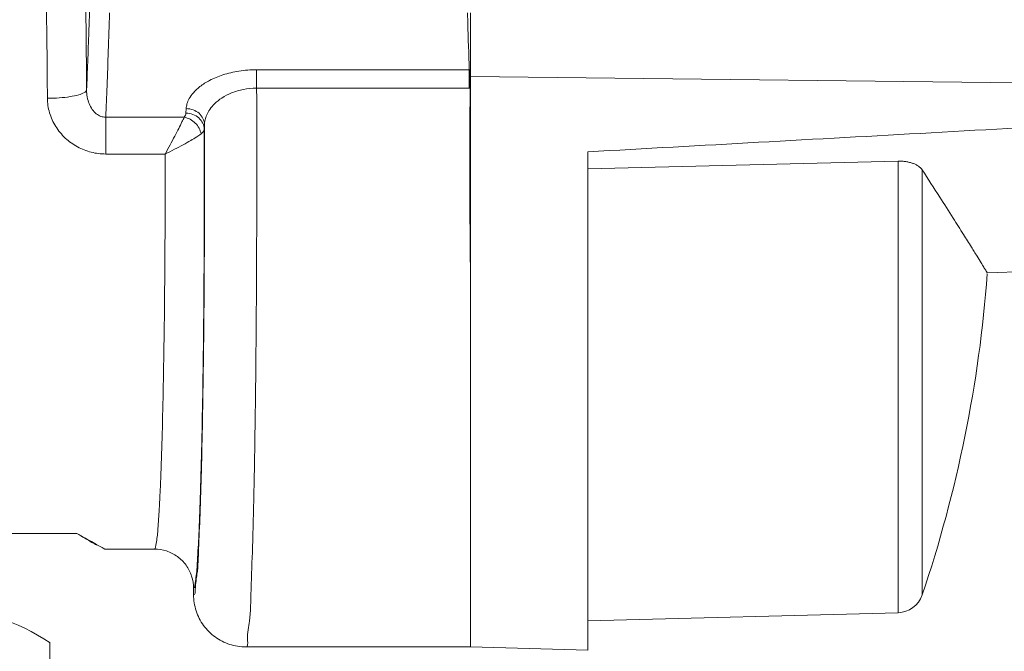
# Model space of a CAD drawing. Header units: millimetres. Extents: x -15538 to -14053, y -265397 to -264347.
# Tile 11 of 35: x -14460.09 to -14456.32, y -264933.28 to -264930.86. Entities that reach past the tile are written whole.
import ezdxf

# ---------------------------------------------------------------- set-up
doc = ezdxf.new("R2010")
doc.units = ezdxf.units.MM
doc.linetypes.add('ACAD_ISO08W100', pattern=[36, 24, -3, 6, -3])
doc.layers.get('0').update_dxf_attribs({"color": 20, "lineweight": 35})
doc.layers.add('-- CO_rury', color=51, linetype='Continuous', lineweight=9)

# ---------------------------------------------------------------- blocks, each defined once
blk = doc.blocks.new('A$C086D61CF')
at = {"color": 11}
for p, q in [((0.1279, 1.6502), (1.5003, 1.6502)), ((0, 1.2377), (0, -1.2377)), ((1.6281, 1.2377), (1.6281, -1.2377)), ((0.1279, -1.6502), (1.5003, -1.6502))]:
    blk.add_line(p, q, dxfattribs=at)
at = {"color": 2, "lineweight": 0}
for p, q in [((2.5162, 1.2384), (1.6281, 1.2384)), ((2.5162, 0.9361), (2.5162, 1.2384)), ((2.9841, 0.9361), (2.5162, 0.9361)), ((2.5162, 0.9361), (2.5162, 0)), ((2.9841, 0.9361), (2.9841, -0.9361)), ((0.1279, 0.8251), (1.5003, 0.8251)), ((2.5162, -0.9361), (2.5162, 0)), ((0.1279, -0.8251), (1.5003, -0.8251)), ((2.9841, -0.9361), (2.5162, -0.9361)), ((2.5162, -0.9361), (2.5162, -1.2384)), ((2.5162, -1.2384), (1.6281, -1.2384))]:
    blk.add_line(p, q, dxfattribs=at)
at = {"color": 11}
for centre, start, end in [((0.7295, 1.2377), 145.5615, 214.4385), ((0.8986, 1.2377), 325.5614, 34.4386), ((0.7295, -1.2377), 145.5615, 214.4385), ((0.8986, -1.2377), 325.5615, 34.4385)]:
    blk.add_arc(centre, 0.7295, start, end, dxfattribs=at)
at = {"color": 2, "lineweight": 0}
for centre, start, end in [((2.7262, 0), 162.383, 197.617), ((-1.0981, 0), 342.383, 17.617)]:
    blk.add_arc(centre, 2.7262, start, end, dxfattribs=at)
blk = doc.blocks.new('-- CIEPŁOMIERZ ECHO II_15')
at = {"color": 50}
for points in [[(2.1393, 5.695), (2.1393, 5.695), (2.1234, 5.2396), (2.1234, 5.2396)], [(2.8762, 3.26), (2.8762, 3.26), (2.8476, 5.695), (2.8476, 5.695)], [(2.1197, 5.2396), (1.7006, 5.2085), (1.2872, 5.1247), (0.8891, 4.9902)], [(0.8891, 4.9902), (0.8493, 4.9767), (0.8222, 4.9399), (0.8211, 4.898)], [(0.8891, 4.9902), (0.8891, 4.9902), (2.5184, 4.9902), (2.5184, 4.9902)], [(0.8211, 4.898), (0.8211, 4.898), (0.79, 3.71), (0.79, 3.71)], [(0.8211, 4.898), (0.8211, 4.898), (2.5518, 4.898), (2.5518, 4.898)], [(2.5222, 3.71), (2.5222, 3.71), (2.5518, 4.898), (2.5518, 4.898)], [(0.6782, 3.71), (0.6782, 3.71), (0.7789, 3.71), (0.7789, 3.71)], [(0.69, 3.26), (0.69, 3.26), (0.6782, 3.71), (0.6782, 3.71)], [(0.7789, 3.71), (0.7789, 3.71), (0.815, 3.71), (0.815, 3.71)], [(0.815, 3.71), (0.815, 3.71), (2.5222, 3.71), (2.5222, 3.71)], [(2.5222, 3.71), (2.5222, 3.71), (2.5877, 3.71), (2.5877, 3.71)], [(0.6901, 3.26), (0.6901, 3.26), (0.69, 3.26), (0.69, 3.26)], [(0.69, 3.26), (0.69, 3.26), (0.69, 2.4001), (0.69, 2.4001)], [(0.8646, 3.26), (0.8646, 3.26), (0.6901, 3.26), (0.6901, 3.26)], [(0.87, 3.26), (0.87, 3.26), (0.6901, 3.26), (0.6901, 3.26)], [(0.87, 3.26), (0.87, 3.26), (0.8646, 3.26), (0.8646, 3.26)], [(1.185, 3.26), (1.185, 3.26), (0.87, 3.26), (0.87, 3.26)], [(0.8755, 3.26), (0.8755, 3.26), (0.87, 3.26), (0.87, 3.26)], [(1.185, 3.26), (1.185, 3.26), (0.8755, 3.26), (0.8755, 3.26)], [(1.2101, 3.26), (1.2101, 3.26), (1.185, 3.26), (1.185, 3.26)], [(1.2131, 3.26), (1.2131, 3.26), (1.185, 3.26), (1.185, 3.26)], [(2.1086, 3.26), (2.1086, 3.26), (1.2101, 3.26), (1.2101, 3.26)], [(2.1086, 3.26), (2.1086, 3.26), (1.2131, 3.26), (1.2131, 3.26)], [(2.1422, 3.26), (2.1422, 3.26), (2.1086, 3.26), (2.1086, 3.26)], [(2.1422, 3.26), (2.1422, 3.26), (2.1086, 3.26), (2.1086, 3.26)], [(2.1626, 3.26), (2.1626, 3.26), (2.1422, 3.26), (2.1422, 3.26)], [(2.1626, 3.26), (2.1626, 3.26), (2.1422, 3.26), (2.1422, 3.26)], [(2.4765, 3.26), (2.4765, 3.26), (2.1626, 3.26), (2.1626, 3.26)], [(2.7934, 3.26), (2.7934, 3.26), (2.1626, 3.26), (2.1626, 3.26)], [(2.49, 3.26), (2.49, 3.26), (2.4765, 3.26), (2.4765, 3.26)], [(2.7934, 3.26), (2.7934, 3.26), (2.49, 3.26), (2.49, 3.26)], [(2.8315, 3.26), (2.8315, 3.26), (2.7934, 3.26), (2.7934, 3.26)], [(2.8315, 3.26), (2.8315, 3.26), (2.7934, 3.26), (2.7934, 3.26)], [(2.8762, 3.26), (2.8762, 3.26), (2.8315, 3.26), (2.8315, 3.26)], [(2.8449, 3.26), (2.8449, 3.26), (2.8315, 3.26), (2.8315, 3.26)], [(2.8315, 3.2588), (2.8315, 3.2588), (2.8494, 3.2586), (2.8494, 3.2586)], [(2.8315, 3.2588), (2.8315, 3.2588), (2.8315, 3.2559), (2.8315, 3.2559)], [(2.8315, 3.2559), (2.8315, 3.2559), (2.8315, 2.4412), (2.8315, 2.4412)], [(2.8315, 3.2559), (2.8315, 3.2559), (2.8404, 3.2559), (2.8404, 3.2559)], [(2.8404, 3.2559), (2.8404, 3.2559), (2.8494, 3.2559), (2.8494, 3.2559)], [(2.8626, 3.26), (2.8626, 3.26), (2.8449, 3.26), (2.8449, 3.26)], [(2.8494, 3.2559), (2.8494, 3.2559), (2.8583, 3.2559), (2.8583, 3.2559)], [(2.8583, 3.2559), (2.8583, 3.2559), (2.8752, 3.2559), (2.8752, 3.2559)], [(2.8712, 3.26), (2.8712, 3.26), (2.8626, 3.26), (2.8626, 3.26)], [(2.8903, 3.26), (2.8903, 3.26), (2.8712, 3.26), (2.8712, 3.26)], [(2.8752, 3.2559), (2.8752, 3.2559), (2.8967, 3.2559), (2.8967, 3.2559)], [(2.8762, 3.26), (2.8762, 3.26), (2.9024, 3.26), (2.9024, 3.26)], [(2.9023, 3.26), (2.9023, 3.26), (2.8903, 3.26), (2.8903, 3.26)], [(2.8967, 3.2581), (2.8967, 3.2581), (2.9023, 3.258), (2.9023, 3.258)], [(2.8967, 3.2559), (2.8967, 3.2559), (2.9023, 3.2559), (2.9023, 3.2559)], [(3.0815, 3.26), (3.0815, 3.26), (2.9023, 3.26), (2.9023, 3.26)], [(2.9023, 3.26), (2.9023, 3.2593), (2.9023, 3.2587), (2.9023, 3.258)], [(2.9023, 3.258), (2.9023, 3.2573), (2.9023, 3.2566), (2.9023, 3.2559)], [(2.9023, 3.2559), (2.9023, 3.2559), (2.9023, 2.4412), (2.9023, 2.4412)], [(2.9023, 3.2559), (2.962, 3.2538), (3.0217, 3.2519), (3.0814, 3.2501)], [(2.9024, 3.26), (2.9024, 3.26), (2.9291, 3.26), (2.9291, 3.26)], [(2.9291, 3.26), (2.9291, 3.26), (3.1009, 3.26), (3.1009, 3.26)], [(3.0814, 3.2501), (3.0814, 3.2501), (3.1197, 3.249), (3.1197, 3.249)], [(3.12, 3.26), (3.12, 3.26), (3.0815, 3.26), (3.0815, 3.26)], [(2.8315, 2.4412), (2.8315, 2.4412), (2.9023, 2.4412), (2.9023, 2.4412)], [(2.6924, 2.2417), (2.6924, 2.2417), (2.6743, 2.2408), (2.6743, 2.2408)], [(0.9146, 2.2), (0.9146, 2.2), (0.89, 2.2), (0.89, 2.2)], [(2.7203, 2.1643), (2.7203, 2.1643), (2.7203, 1.8634), (2.7203, 1.8634)], [(2.7532, 2.1717), (2.7532, 2.1717), (2.7355, 2.1709), (2.7355, 2.1709)], [(2.5791, 2.0911), (2.5791, 2.0911), (2.5791, 1.8634), (2.5791, 1.8634)], [(1.065, 2.0499), (1.065, 2.0499), (1.065, 1.8595), (1.065, 1.8595)], [(1.2046, 2.0677), (1.1997, 2.0674), (1.1948, 2.0671), (1.1899, 2.0668)], [(1.2364, 2.0696), (1.2258, 2.069), (1.2152, 2.0684), (1.2046, 2.0677)], [(1.272, 2.0714), (1.2601, 2.0708), (1.2483, 2.0702), (1.2364, 2.0696)], [(1.065, 1.86), (1.065, 1.86), (1.0655, 1.8591), (1.0655, 1.8591)], [(2.5791, 1.8634), (2.5791, 1.8634), (2.7203, 1.8634), (2.7203, 1.8634)], [(3.0877, 1.788), (2.9999, 1.789), (2.9122, 1.7897), (2.8245, 1.7902)], [(3.0877, 1.788), (3.0877, 1.788), (3.0929, 1.788), (3.0929, 1.788)], [(3.0928, 1.8005), (3.0928, 1.8005), (3.0905, 1.8004), (3.0905, 1.8004)], [(3.1765, 1.8031), (3.1486, 1.8022), (3.1207, 1.8014), (3.0928, 1.8005)], [(3.2928, 1.7854), (3.2261, 1.7864), (3.1595, 1.7873), (3.0929, 1.788)], [(1.125, 1.7529), (1.125, 1.7529), (1.125, 1.2571), (1.125, 1.2571)]]:
    blk.add_open_spline(points, degree=3, dxfattribs=at)
for points, knots in [([(2.5877, 3.71), (2.5998, 3.9278), (2.6119, 4.1455), (2.624, 4.3633), (2.624, 4.3633), (2.6362, 4.5838), (2.6484, 4.8044), (2.6606, 5.0249), (2.6606, 5.0249), (2.673, 5.2483), (2.6854, 5.4716), (2.6977, 5.695)], [0, 0, 0, 0, 0.333333, 0.333333, 0.333333, 0.333333, 0.666667, 0.666667, 0.666667, 0.666667, 1, 1, 1, 1]), ([(2.5184, 4.9902), (2.4837, 5.0126), (2.449, 5.035), (2.4142, 5.0573), (2.4142, 5.0573), (2.3872, 5.0746), (2.3601, 5.0919), (2.3329, 5.1091), (2.3329, 5.1091), (2.312, 5.1223), (2.2911, 5.1355), (2.2701, 5.1487), (2.2701, 5.1487), (2.2543, 5.1586), (2.2384, 5.1685), (2.2225, 5.1785), (2.2225, 5.1785), (2.2108, 5.1858), (2.199, 5.1931), (2.1873, 5.2004), (2.1873, 5.2004), (2.1789, 5.2056), (2.1705, 5.2107), (2.1621, 5.216), (2.1621, 5.216), (2.1564, 5.2196), (2.1507, 5.2232), (2.145, 5.2266), (2.145, 5.2266), (2.1414, 5.2287), (2.1377, 5.2308), (2.134, 5.2334), (2.134, 5.2334), (2.1317, 5.235), (2.1293, 5.2368), (2.1272, 5.2376), (2.1272, 5.2376), (2.1261, 5.238), (2.1251, 5.2381), (2.1238, 5.2397), (2.1238, 5.2397), (2.1238, 5.2397), (2.1238, 5.2397), (2.1238, 5.2397)], [0, 0, 0, 0, 0.090909, 0.090909, 0.090909, 0.090909, 0.181818, 0.181818, 0.181818, 0.181818, 0.272727, 0.272727, 0.272727, 0.272727, 0.363636, 0.363636, 0.363636, 0.363636, 0.454545, 0.454545, 0.454545, 0.454545, 0.545455, 0.545455, 0.545455, 0.545455, 0.636364, 0.636364, 0.636364, 0.636364, 0.727273, 0.727273, 0.727273, 0.727273, 0.818182, 0.818182, 0.818182, 0.818182, 0.909091, 0.909091, 0.909091, 0.909091, 1, 1, 1, 1]), ([(2.5184, 4.9902), (2.5211, 4.9884), (2.5236, 4.9863), (2.5258, 4.984), (2.5258, 4.984), (2.5283, 4.9815), (2.5305, 4.9787), (2.5326, 4.9758), (2.5326, 4.9758), (2.5348, 4.9727), (2.5367, 4.9693), (2.5384, 4.9659), (2.5384, 4.9659), (2.5403, 4.9622), (2.5419, 4.9584), (2.5433, 4.9546), (2.5433, 4.9546), (2.5448, 4.9504), (2.5461, 4.9462), (2.5472, 4.9419), (2.5472, 4.9419), (2.5483, 4.9373), (2.5492, 4.9327), (2.5499, 4.9281), (2.5499, 4.9281), (2.5507, 4.9232), (2.5512, 4.9183), (2.5515, 4.9134), (2.5515, 4.9134), (2.5518, 4.9083), (2.5519, 4.9032), (2.5518, 4.8981)], [0, 0, 0, 0, 0.125, 0.125, 0.125, 0.125, 0.25, 0.25, 0.25, 0.25, 0.375, 0.375, 0.375, 0.375, 0.5, 0.5, 0.5, 0.5, 0.625, 0.625, 0.625, 0.625, 0.75, 0.75, 0.75, 0.75, 0.875, 0.875, 0.875, 0.875, 1, 1, 1, 1]), ([(2.8315, 3.2588), (2.7568, 3.2585), (2.6821, 3.2583), (2.6074, 3.2581), (2.6074, 3.2581), (2.5299, 3.2579), (2.4524, 3.2577), (2.3749, 3.2581), (2.3749, 3.2581), (2.2973, 3.2585), (2.2198, 3.2596), (2.1423, 3.26)], [0, 0, 0, 0, 0.333333, 0.333333, 0.333333, 0.333333, 0.666667, 0.666667, 0.666667, 0.666667, 1, 1, 1, 1]), ([(2.8494, 3.2586), (2.8523, 3.2585), (2.8553, 3.2585), (2.8583, 3.2585), (2.8583, 3.2585), (2.8665, 3.2584), (2.8748, 3.2583), (2.8831, 3.2582), (2.8831, 3.2582), (2.8876, 3.2582), (2.8921, 3.2581), (2.8967, 3.2581)], [0, 0, 0, 0, 0.333333, 0.333333, 0.333333, 0.333333, 0.666667, 0.666667, 0.666667, 0.666667, 1, 1, 1, 1]), ([(0.69, 2.4001), (0.69, 2.4086), (0.7033, 2.4074), (0.7148, 2.407), (0.7148, 2.407), (0.7479, 2.4057), (0.7668, 2.4106), (0.7885, 2.4137), (0.7885, 2.4137), (0.8241, 2.4188), (0.8675, 2.4191), (0.9092, 2.4201), (0.9092, 2.4201), (0.9659, 2.4214), (1.0192, 2.424), (1.0734, 2.4259), (1.0734, 2.4259), (1.1403, 2.4283), (1.2085, 2.4297), (1.2764, 2.431), (1.2764, 2.431), (1.3554, 2.4326), (1.4341, 2.434), (1.5129, 2.4352), (1.5129, 2.4352), (1.601, 2.4366), (1.6892, 2.4377), (1.7774, 2.4385), (1.7774, 2.4385), (1.8711, 2.4395), (1.9649, 2.4402), (2.0586, 2.4407), (2.0586, 2.4407), (2.1522, 2.4413), (2.2458, 2.4417), (2.3395, 2.4418), (2.3395, 2.4418), (2.4271, 2.442), (2.5148, 2.4419), (2.6024, 2.4419), (2.6024, 2.4419), (2.6788, 2.4419), (2.7551, 2.4419), (2.8315, 2.4415)], [0, 0, 0, 0, 0.090909, 0.090909, 0.090909, 0.090909, 0.181818, 0.181818, 0.181818, 0.181818, 0.272727, 0.272727, 0.272727, 0.272727, 0.363636, 0.363636, 0.363636, 0.363636, 0.454545, 0.454545, 0.454545, 0.454545, 0.545455, 0.545455, 0.545455, 0.545455, 0.636364, 0.636364, 0.636364, 0.636364, 0.727273, 0.727273, 0.727273, 0.727273, 0.818182, 0.818182, 0.818182, 0.818182, 0.909091, 0.909091, 0.909091, 0.909091, 1, 1, 1, 1]), ([(2.8315, 2.4412), (2.8315, 2.4243), (2.8299, 2.4074), (2.8267, 2.3908), (2.8267, 2.3908), (2.8237, 2.3752), (2.8192, 2.3598), (2.8132, 2.3451), (2.8132, 2.3451), (2.8079, 2.3321), (2.8014, 2.3196), (2.7937, 2.3079), (2.7937, 2.3079), (2.7873, 2.2981), (2.78, 2.2889), (2.7719, 2.2805), (2.7719, 2.2805), (2.7651, 2.2736), (2.7578, 2.2674), (2.7499, 2.2619), (2.7499, 2.2619), (2.7433, 2.2574), (2.7363, 2.2534), (2.729, 2.2502), (2.729, 2.2502), (2.7228, 2.2475), (2.7163, 2.2454), (2.7097, 2.2439), (2.7097, 2.2439), (2.704, 2.2427), (2.6982, 2.2419), (2.6924, 2.2417)], [0, 0, 0, 0, 0.125, 0.125, 0.125, 0.125, 0.25, 0.25, 0.25, 0.25, 0.375, 0.375, 0.375, 0.375, 0.5, 0.5, 0.5, 0.5, 0.625, 0.625, 0.625, 0.625, 0.75, 0.75, 0.75, 0.75, 0.875, 0.875, 0.875, 0.875, 1, 1, 1, 1]), ([(2.9023, 2.4412), (2.9023, 2.4186), (2.9005, 2.3959), (2.897, 2.3736), (2.897, 2.3736), (2.8937, 2.3526), (2.8889, 2.3319), (2.8822, 2.3117), (2.8822, 2.3117), (2.8766, 2.2944), (2.8696, 2.2775), (2.8611, 2.2614), (2.8611, 2.2614), (2.8543, 2.2484), (2.8465, 2.2359), (2.8375, 2.2243), (2.8375, 2.2243), (2.8304, 2.2152), (2.8226, 2.2067), (2.8139, 2.1991), (2.8139, 2.1991), (2.807, 2.1931), (2.7996, 2.1877), (2.7917, 2.1833), (2.7917, 2.1833), (2.7852, 2.1797), (2.7784, 2.1768), (2.7714, 2.1748), (2.7714, 2.1748), (2.7654, 2.1731), (2.7593, 2.172), (2.7532, 2.1717)], [0, 0, 0, 0, 0.125, 0.125, 0.125, 0.125, 0.25, 0.25, 0.25, 0.25, 0.375, 0.375, 0.375, 0.375, 0.5, 0.5, 0.5, 0.5, 0.625, 0.625, 0.625, 0.625, 0.75, 0.75, 0.75, 0.75, 0.875, 0.875, 0.875, 0.875, 1, 1, 1, 1]), ([(0.69, 2.4001), (0.69, 2.3792), (0.6933, 2.3582), (0.6998, 2.3383), (0.6998, 2.3383), (0.7063, 2.3183), (0.7159, 2.2994), (0.7282, 2.2825), (0.7282, 2.2825), (0.7405, 2.2655), (0.7555, 2.2505), (0.7724, 2.2382), (0.7724, 2.2382), (0.7894, 2.2259), (0.8083, 2.2163), (0.8282, 2.2098), (0.8282, 2.2098), (0.8481, 2.2033), (0.8691, 2.2), (0.89, 2.2)], [0, 0, 0, 0, 0.2, 0.2, 0.2, 0.2, 0.4, 0.4, 0.4, 0.4, 0.6, 0.6, 0.6, 0.6, 0.8, 0.8, 0.8, 0.8, 1, 1, 1, 1]), ([(2.6743, 2.2408), (2.586, 2.2411), (2.4977, 2.2412), (2.4094, 2.2411), (2.4094, 2.2411), (2.3217, 2.241), (2.2339, 2.2407), (2.1462, 2.2401), (2.1462, 2.2401), (2.0618, 2.2396), (1.9774, 2.239), (1.893, 2.2381), (1.893, 2.2381), (1.8139, 2.2372), (1.7348, 2.2362), (1.6557, 2.2349), (1.6557, 2.2349), (1.5843, 2.2337), (1.513, 2.2324), (1.4417, 2.2307), (1.4417, 2.2307), (1.3816, 2.2292), (1.3215, 2.2276), (1.2611, 2.2257), (1.2611, 2.2257), (1.214, 2.2242), (1.1668, 2.2226), (1.1203, 2.2202), (1.1203, 2.2202), (1.0871, 2.2186), (1.0543, 2.2166), (1.0198, 2.2147), (1.0198, 2.2147), (0.998, 2.2135), (0.9755, 2.2122), (0.9564, 2.2093), (0.9564, 2.2093), (0.9466, 2.2078), (0.9377, 2.2058), (0.9241, 2.2043), (0.9241, 2.2043), (0.9198, 2.2039), (0.915, 2.2034), (0.9146, 2.2)], [0, 0, 0, 0, 0.090909, 0.090909, 0.090909, 0.090909, 0.181818, 0.181818, 0.181818, 0.181818, 0.272727, 0.272727, 0.272727, 0.272727, 0.363636, 0.363636, 0.363636, 0.363636, 0.454545, 0.454545, 0.454545, 0.454545, 0.545455, 0.545455, 0.545455, 0.545455, 0.636364, 0.636364, 0.636364, 0.636364, 0.727273, 0.727273, 0.727273, 0.727273, 0.818182, 0.818182, 0.818182, 0.818182, 0.909091, 0.909091, 0.909091, 0.909091, 1, 1, 1, 1]), ([(0.9446, 2.2094), (0.9525, 2.2105), (0.9605, 2.2119), (0.9684, 2.2131), (0.9684, 2.2131), (1.0005, 2.2178), (1.0332, 2.2182), (1.0658, 2.2192), (1.0658, 2.2192), (1.1102, 2.2206), (1.1546, 2.223), (1.1989, 2.2249), (1.1989, 2.2249), (1.254, 2.2272), (1.3092, 2.2286), (1.3644, 2.2299), (1.3644, 2.2299), (1.4289, 2.2315), (1.4935, 2.2329), (1.5581, 2.2342), (1.5581, 2.2342), (1.6307, 2.2356), (1.7034, 2.2367), (1.776, 2.2376), (1.776, 2.2376), (1.8544, 2.2386), (1.9327, 2.2395), (2.0111, 2.2401), (2.0111, 2.2401), (2.0912, 2.2408), (2.1713, 2.2412), (2.2514, 2.2416), (2.2514, 2.2416), (2.3286, 2.2419), (2.4059, 2.242), (2.4831, 2.242), (2.4831, 2.242), (2.5528, 2.242), (2.6226, 2.2419), (2.6924, 2.2417)], [0, 0, 0, 0, 0.1, 0.1, 0.1, 0.1, 0.2, 0.2, 0.2, 0.2, 0.3, 0.3, 0.3, 0.3, 0.4, 0.4, 0.4, 0.4, 0.5, 0.5, 0.5, 0.5, 0.6, 0.6, 0.6, 0.6, 0.7, 0.7, 0.7, 0.7, 0.8, 0.8, 0.8, 0.8, 0.9, 0.9, 0.9, 0.9, 1, 1, 1, 1]), ([(2.6559, 2.2285), (2.652, 2.2232), (2.6484, 2.2177), (2.6448, 2.2122), (2.6448, 2.2122), (2.64, 2.2047), (2.6354, 2.197), (2.6309, 2.1893), (2.6309, 2.1893), (2.6254, 2.1798), (2.62, 2.1701), (2.6148, 2.1604), (2.6148, 2.1604), (2.6088, 2.1493), (2.6029, 2.1381), (2.5971, 2.1269), (2.5971, 2.1269), (2.591, 2.115), (2.585, 2.1031), (2.5791, 2.0911)], [0, 0, 0, 0, 0.2, 0.2, 0.2, 0.2, 0.4, 0.4, 0.4, 0.4, 0.6, 0.6, 0.6, 0.6, 0.8, 0.8, 0.8, 0.8, 1, 1, 1, 1]), ([(2.6743, 2.2408), (2.6709, 2.2406), (2.6677, 2.2392), (2.6648, 2.2374), (2.6648, 2.2374), (2.6613, 2.235), (2.6584, 2.2318), (2.6559, 2.2285)], [0, 0, 0, 0, 0.5, 0.5, 0.5, 0.5, 1, 1, 1, 1]), ([(2.6559, 2.2285), (2.6635, 2.2273), (2.671, 2.2247), (2.6778, 2.221), (2.6778, 2.221), (2.6851, 2.2172), (2.6917, 2.2123), (2.6974, 2.2065), (2.6974, 2.2065), (2.7033, 2.2007), (2.7083, 2.1941), (2.7122, 2.1868), (2.7122, 2.1868), (2.716, 2.1798), (2.7188, 2.1721), (2.7203, 2.1643)], [0, 0, 0, 0, 0.25, 0.25, 0.25, 0.25, 0.5, 0.5, 0.5, 0.5, 0.75, 0.75, 0.75, 0.75, 1, 1, 1, 1]), ([(2.6743, 2.2408), (2.6822, 2.2407), (2.6903, 2.2388), (2.6975, 2.2353), (2.6975, 2.2353), (2.7051, 2.2316), (2.7118, 2.2263), (2.7173, 2.22), (2.7173, 2.22), (2.7231, 2.2134), (2.7276, 2.2057), (2.7306, 2.1974), (2.7306, 2.1974), (2.7338, 2.1889), (2.7354, 2.1799), (2.7355, 2.1709)], [0, 0, 0, 0, 0.25, 0.25, 0.25, 0.25, 0.5, 0.5, 0.5, 0.5, 0.75, 0.75, 0.75, 0.75, 1, 1, 1, 1]), ([(2.6924, 2.2417), (2.7003, 2.2416), (2.7083, 2.2396), (2.7155, 2.2361), (2.7155, 2.2361), (2.723, 2.2325), (2.7296, 2.2272), (2.7351, 2.2209), (2.7351, 2.2209), (2.7408, 2.2143), (2.7453, 2.2065), (2.7483, 2.1983), (2.7483, 2.1983), (2.7514, 2.1898), (2.7531, 2.1807), (2.7532, 2.1717)], [0, 0, 0, 0, 0.25, 0.25, 0.25, 0.25, 0.5, 0.5, 0.5, 0.5, 0.75, 0.75, 0.75, 0.75, 1, 1, 1, 1]), ([(0.89, 2.2), (0.8892, 2.2067), (0.9004, 2.2065), (0.9093, 2.2066), (0.9093, 2.2066), (0.9247, 2.2067), (0.9329, 2.2077), (0.9446, 2.2094)], [0, 0, 0, 0, 0.5, 0.5, 0.5, 0.5, 1, 1, 1, 1]), ([(0.915, 2.2), (0.9307, 2.2), (0.9464, 2.1975), (0.9614, 2.1926), (0.9614, 2.1926), (0.9763, 2.1878), (0.9905, 2.1806), (1.0032, 2.1713), (1.0032, 2.1713), (1.0159, 2.1621), (1.0271, 2.1508), (1.0364, 2.1381), (1.0364, 2.1381), (1.0456, 2.1254), (1.0528, 2.1113), (1.0577, 2.0963), (1.0577, 2.0963), (1.0625, 2.0813), (1.065, 2.0656), (1.065, 2.0499)], [0, 0, 0, 0, 0.2, 0.2, 0.2, 0.2, 0.4, 0.4, 0.4, 0.4, 0.6, 0.6, 0.6, 0.6, 0.8, 0.8, 0.8, 0.8, 1, 1, 1, 1]), ([(2.7203, 2.1643), (2.7141, 2.1615), (2.708, 2.1586), (2.7019, 2.1556), (2.7019, 2.1556), (2.6937, 2.1516), (2.6856, 2.1476), (2.6775, 2.1434), (2.6775, 2.1434), (2.6675, 2.1384), (2.6576, 2.1332), (2.6478, 2.128), (2.6478, 2.128), (2.6365, 2.1221), (2.6253, 2.1162), (2.6142, 2.1102), (2.6142, 2.1102), (2.6024, 2.1039), (2.5907, 2.0976), (2.5791, 2.0911)], [0, 0, 0, 0, 0.2, 0.2, 0.2, 0.2, 0.4, 0.4, 0.4, 0.4, 0.6, 0.6, 0.6, 0.6, 0.8, 0.8, 0.8, 0.8, 1, 1, 1, 1]), ([(2.7355, 2.1709), (2.7328, 2.1707), (2.7302, 2.1701), (2.7277, 2.169), (2.7277, 2.169), (2.725, 2.1679), (2.7226, 2.1662), (2.7203, 2.1643)], [0, 0, 0, 0, 0.5, 0.5, 0.5, 0.5, 1, 1, 1, 1]), ([(2.5791, 2.0911), (2.5011, 2.0912), (2.4232, 2.0912), (2.3452, 2.091), (2.3452, 2.091), (2.2687, 2.0907), (2.1922, 2.0903), (2.1156, 2.0897), (2.1156, 2.0897), (2.0424, 2.0892), (1.9691, 2.0884), (1.8958, 2.0874), (1.8958, 2.0874), (1.8275, 2.0865), (1.7592, 2.0854), (1.6908, 2.0841), (1.6908, 2.0841), (1.6298, 2.0829), (1.5689, 2.0815), (1.5079, 2.0798), (1.5079, 2.0798), (1.4569, 2.0784), (1.4059, 2.0768), (1.355, 2.0749), (1.355, 2.0749), (1.3273, 2.0738), (1.2997, 2.0727), (1.272, 2.0714)], [0, 0, 0, 0, 0.142857, 0.142857, 0.142857, 0.142857, 0.285714, 0.285714, 0.285714, 0.285714, 0.428571, 0.428571, 0.428571, 0.428571, 0.571429, 0.571429, 0.571429, 0.571429, 0.714286, 0.714286, 0.714286, 0.714286, 0.857143, 0.857143, 0.857143, 0.857143, 1, 1, 1, 1]), ([(1.1899, 2.0668), (1.1773, 2.0659), (1.165, 2.0651), (1.1521, 2.0641), (1.1521, 2.0641), (1.1341, 2.0628), (1.1152, 2.0613), (1.0992, 2.0589), (1.0992, 2.0589), (1.091, 2.0577), (1.0836, 2.0562), (1.0724, 2.0541), (1.0724, 2.0541), (1.0689, 2.0535), (1.065, 2.0528), (1.065, 2.0499)], [0, 0, 0, 0, 0.25, 0.25, 0.25, 0.25, 0.5, 0.5, 0.5, 0.5, 0.75, 0.75, 0.75, 0.75, 1, 1, 1, 1]), ([(1.125, 1.7529), (1.1135, 1.7737), (1.0991, 1.7994), (1.0903, 1.8151), (1.0903, 1.8151), (1.0854, 1.8239), (1.0822, 1.8295), (1.0709, 1.8496), (1.0709, 1.8496), (1.0675, 1.8557), (1.0633, 1.863), (1.065, 1.86), (1.065, 1.86), (1.0652, 1.8597), (1.0653, 1.8594), (1.0655, 1.8591)], [0, 0, 0, 0, 0.25, 0.25, 0.25, 0.25, 0.5, 0.5, 0.5, 0.5, 0.75, 0.75, 0.75, 0.75, 1, 1, 1, 1]), ([(2.5791, 1.8634), (2.5791, 1.8448), (2.5814, 1.8262), (2.5859, 1.8082), (2.5859, 1.8082), (2.5905, 1.7899), (2.5975, 1.7722), (2.6065, 1.7556), (2.6065, 1.7556), (2.6157, 1.7386), (2.627, 1.7229), (2.6402, 1.7088), (2.6402, 1.7088), (2.6535, 1.6947), (2.6686, 1.6822), (2.6851, 1.672), (2.6851, 1.672), (2.7014, 1.6618), (2.719, 1.6539), (2.7374, 1.6485), (2.7374, 1.6485), (2.7553, 1.6432), (2.774, 1.6404), (2.7926, 1.6402)], [0, 0, 0, 0, 0.166667, 0.166667, 0.166667, 0.166667, 0.333333, 0.333333, 0.333333, 0.333333, 0.5, 0.5, 0.5, 0.5, 0.666667, 0.666667, 0.666667, 0.666667, 0.833333, 0.833333, 0.833333, 0.833333, 1, 1, 1, 1]), ([(2.7203, 1.8634), (2.7202, 1.8572), (2.7213, 1.8509), (2.7234, 1.845), (2.7234, 1.845), (2.7257, 1.8387), (2.7292, 1.8328), (2.7334, 1.8276), (2.7334, 1.8276), (2.7382, 1.8217), (2.7439, 1.8166), (2.75, 1.8122), (2.75, 1.8122), (2.7569, 1.8073), (2.7644, 1.8034), (2.7721, 1.8002), (2.7721, 1.8002), (2.7804, 1.7968), (2.7889, 1.7943), (2.7977, 1.7926), (2.7977, 1.7926), (2.8065, 1.791), (2.8155, 1.7901), (2.8245, 1.7902)], [0, 0, 0, 0, 0.166667, 0.166667, 0.166667, 0.166667, 0.333333, 0.333333, 0.333333, 0.333333, 0.5, 0.5, 0.5, 0.5, 0.666667, 0.666667, 0.666667, 0.666667, 0.833333, 0.833333, 0.833333, 0.833333, 1, 1, 1, 1]), ([(3.1197, 1.878), (3.071, 1.8766), (3.0223, 1.8751), (2.9737, 1.8735), (2.9737, 1.8735), (2.929, 1.8719), (2.8844, 1.8703), (2.8397, 1.8685), (2.8397, 1.8685), (2.7999, 1.867), (2.7601, 1.8653), (2.7203, 1.8634)], [0, 0, 0, 0, 0.333333, 0.333333, 0.333333, 0.333333, 0.666667, 0.666667, 0.666667, 0.666667, 1, 1, 1, 1]), ([(1.0908, 1.8104), (1.09, 1.8118), (1.0891, 1.8132), (1.0884, 1.8147), (1.0884, 1.8147), (1.0876, 1.8161), (1.0869, 1.8174), (1.0862, 1.8188), (1.0862, 1.8188), (1.0855, 1.8202), (1.0848, 1.8215), (1.0841, 1.8229), (1.0841, 1.8229), (1.0835, 1.8242), (1.0829, 1.8255), (1.0822, 1.8268), (1.0822, 1.8268), (1.0816, 1.8281), (1.0811, 1.8294), (1.0805, 1.8307)], [0, 0, 0, 0, 0.2, 0.2, 0.2, 0.2, 0.4, 0.4, 0.4, 0.4, 0.6, 0.6, 0.6, 0.6, 0.8, 0.8, 0.8, 0.8, 1, 1, 1, 1]), ([(1.125, 1.7524), (1.1189, 1.7629), (1.1127, 1.7734), (1.1065, 1.7838), (1.1065, 1.7838), (1.1013, 1.7927), (1.096, 1.8015), (1.0908, 1.8104)], [0, 0, 0, 0, 0.5, 0.5, 0.5, 0.5, 1, 1, 1, 1]), ([(2.7926, 1.6402), (2.7927, 1.6555), (2.7933, 1.6707), (2.7944, 1.6859), (2.7944, 1.6859), (2.7954, 1.6997), (2.7968, 1.7134), (2.799, 1.7272), (2.799, 1.7272), (2.8008, 1.7383), (2.8031, 1.7495), (2.806, 1.7602), (2.806, 1.7602), (2.808, 1.7676), (2.8103, 1.7748), (2.8148, 1.7819), (2.8148, 1.7819), (2.8172, 1.7858), (2.8203, 1.7897), (2.8245, 1.7902)], [0, 0, 0, 0, 0.2, 0.2, 0.2, 0.2, 0.4, 0.4, 0.4, 0.4, 0.6, 0.6, 0.6, 0.6, 0.8, 0.8, 0.8, 0.8, 1, 1, 1, 1]), ([(3.0905, 1.8004), (3.0767, 1.7999), (3.0629, 1.7995), (3.0491, 1.799), (3.0491, 1.799), (3.0099, 1.7977), (2.9706, 1.7962), (2.9314, 1.7947), (2.9314, 1.7947), (2.8958, 1.7933), (2.8601, 1.7918), (2.8245, 1.7902)], [0, 0, 0, 0, 0.333333, 0.333333, 0.333333, 0.333333, 0.666667, 0.666667, 0.666667, 0.666667, 1, 1, 1, 1]), ([(2.7926, 1.6402), (2.8721, 1.6397), (2.9516, 1.639), (3.0311, 1.6381), (3.0311, 1.6381), (3.1054, 1.6372), (3.1797, 1.6361), (3.254, 1.6348), (3.254, 1.6348), (3.3206, 1.6335), (3.3873, 1.6321), (3.4539, 1.6303), (3.4539, 1.6303), (3.5104, 1.6288), (3.5668, 1.6271), (3.6233, 1.6249)], [0, 0, 0, 0, 0.25, 0.25, 0.25, 0.25, 0.5, 0.5, 0.5, 0.5, 0.75, 0.75, 0.75, 0.75, 1, 1, 1, 1])]:
    blk.add_open_spline(points, degree=3, knots=knots, dxfattribs=at)
at = {"linetype": 'Continuous', "lineweight": 0, "xscale": -1}
blk.add_blockref('A$C086D61CF', (0.8336, 0), dxfattribs=at)
blk = doc.blocks.new('*U187')
at = {"linetype": 'Continuous', "lineweight": 0}
blk.add_blockref('-- CIEPŁOMIERZ ECHO II_15', (2.6184, -0.0025), dxfattribs=at)

msp = doc.modelspace()

# ---------------------------------------------------------------- block references
at = {"layer": '-- CO_rury', "linetype": 'ACAD_ISO08W100', "ltscale": 20, "xscale": -1, "rotation": 269.9999999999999}
msp.add_blockref('*U187', (-14461.6211, -264936.5721, 0), dxfattribs=at)

doc.saveas('drawing.dxf')
